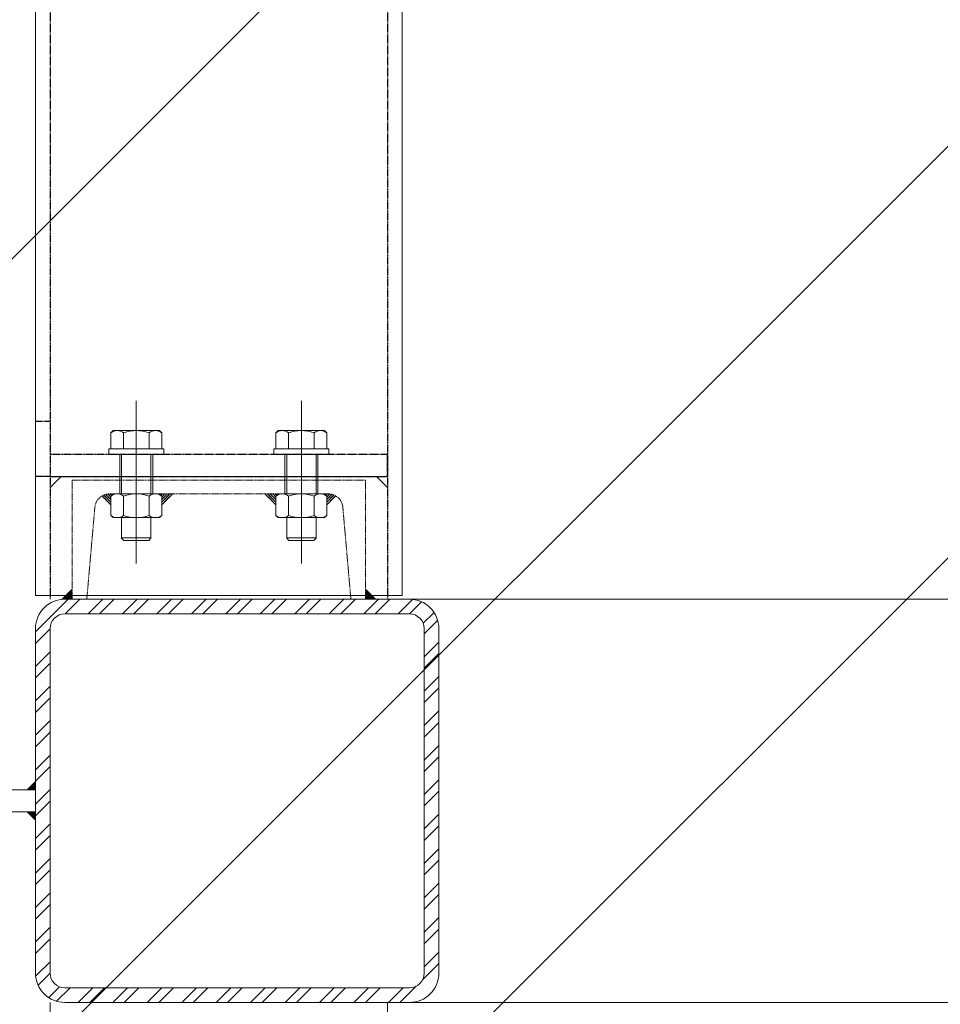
# Model space of a CAD drawing. Header units: inches. Extents: x -647532 to 3008597, y -136987 to 2557681.
# Tile 19 of 153: x 50237 to 50739, y 28451 to 28989. Entities that reach past the tile are written whole.
import ezdxf
from ezdxf import colors
from ezdxf.entities.mleader import LeaderData, LeaderLine
from ezdxf.enums import TextEntityAlignment as Align
from ezdxf.math import Vec2, Vec3

# ---------------------------------------------------------------- set-up
doc = ezdxf.new("R2010")
doc.units = ezdxf.units.IN
doc.header["$MEASUREMENT"] = 0
for name, pattern in [('a_base _85_a_base _85_WEST PTB LVL 2 - FACADE$0$CENTER', [50.8, 31.75, -6.35, 6.35, -6.35]), ('a_base _85_a_base _85_WEST PTB LVL 2 - FACADE$0$DASHED', [0.75, 0.5, -0.25]), ('a_base _85_a_base _85_WEST PTB LVL 2 - FACADE$0$HIDDEN', [0.375, 0.25, -0.125]), ('BIAL-IT1I-KGD-001-IN-DWG-141 LEVEL 2 - OVERALL FIRE EXIT PLAN$0$CENTER', [2, 1.25, -0.25, 0.25, -0.25]), ('BIAL-IT1I-KGD-001-IN-DWG-141 LEVEL 2 - OVERALL FIRE EXIT PLAN$0$DASHED', [0.75, 0.5, -0.25]), ('BIAL-IT1I-KGD-001-IN-DWG-141 LEVEL 2 - OVERALL FIRE EXIT PLAN$0$HIDDEN', [9.525, 6.35, -3.175])]:
    doc.linetypes.add(name, pattern=pattern)
doc.layers.add('ARCH', color=8, linetype='Continuous')
for name, color, linetype, lineweight in [('FURN', 8, 'Continuous', 5), ('FURN-HATCH', 8, 'Continuous', 5), ('HAT', 8, 'Continuous', 5), ('YD-EXTERNAL 1', 8, 'Continuous', 5), ('YD-EXTERNAL 4', 8, 'Continuous', 5)]:
    doc.layers.add(name, color=color, linetype=linetype, lineweight=lineweight)
doc.styles.add('ARIAL', font='arial.ttf')
doc.styles.get("Standard").update_dxf_attribs({"font": 'arial.ttf'})

# ---------------------------------------------------------------- blocks, each defined once
blk = doc.blocks.new('BIAL-IT1I-KGD-001-IN-DWG-141 LEVEL 2 - OVERALL FIRE EXIT PLAN$0$CW LAYOUT')
for p, q in [((112, 408.76), (7888, 408.76)), ((7888, 208.76), (7888, 408.76)), ((7823, 394.76), (7829, 400.76)), ((7798, 366.37), (7799.25, 367.62)), ((7798, 341.15), (7798, 366.37)), ((7799.25, 367.62), (7808, 367.62)), ((7808, 368.76), (7811, 368.76)), ((7808, 338.76), (7808, 368.76)), ((7811, 368.76), (7811, 338.76)), ((7832.5, 366.37), (7833.75, 367.62)), ((7832.5, 341.15), (7832.5, 366.37)), ((7844.25, 367.62), (7833.75, 367.62)), ((7845.5, 366.37), (7844.25, 367.62)), ((7845.5, 341.15), (7845.5, 366.37)), ((7799.25, 360.69), (7808, 360.69)), ((7844.25, 360.69), (7833.75, 360.69)), ((7845.5, 361.76), (7856.75, 361.76)), ((7856.5, 345.76), (7856.5, 361.76)), ((7858, 360.51), (7856.75, 361.76)), ((7858, 347.01), (7858, 360.51)), ((7799.25, 346.83), (7808, 346.83)), ((7844.25, 346.83), (7833.75, 346.83)), ((7845.5, 345.76), (7856.75, 345.76)), ((7856.75, 345.76), (7858, 347.01)), ((7798, 341.15), (7799.25, 339.9)), ((7799.25, 339.9), (7808, 339.9)), ((7811, 338.76), (7808, 338.76)), ((7832.5, 341.15), (7833.75, 339.9)), ((7844.25, 339.9), (7833.75, 339.9)), ((7845.5, 341.15), (7844.25, 339.9)), ((7798, 276.37), (7799.25, 277.62)), ((7798, 276.37), (7798, 251.15)), ((7799.25, 277.62), (7808, 277.62)), ((7811, 278.76), (7808, 278.76)), ((7808, 278.76), (7808, 248.76)), ((7811, 248.76), (7811, 278.76)), ((7832.5, 276.37), (7833.75, 277.62)), ((7832.5, 276.37), (7832.5, 251.15)), ((7844.25, 277.62), (7833.75, 277.62)), ((7845.5, 276.37), (7844.25, 277.62)), ((7845.5, 276.37), (7845.5, 251.15)), ((7799.25, 270.69), (7808, 270.69)), ((7844.25, 270.69), (7833.75, 270.69)), ((7845.5, 271.76), (7856.75, 271.76)), ((7856.5, 271.76), (7856.5, 255.76)), ((7856.75, 271.76), (7858, 270.51)), ((7858, 270.51), (7858, 257.01)), ((7799.25, 256.83), (7808, 256.83)), ((7844.25, 256.83), (7833.75, 256.83)), ((7845.5, 255.76), (7856.75, 255.76)), ((7858, 257.01), (7856.75, 255.76)), ((7798, 251.15), (7799.25, 249.9)), ((7799.25, 249.9), (7808, 249.9)), ((7808, 248.76), (7811, 248.76)), ((7832.5, 251.15), (7833.75, 249.9)), ((7844.25, 249.9), (7833.75, 249.9)), ((7845.5, 251.15), (7844.25, 249.9)), ((7823, 222.76), (7829, 216.76)), ((7888, 208.76), (112, 208.76))]:
    blk.add_line(p, q)
at = {"linetype": 'BIAL-IT1I-KGD-001-IN-DWG-141 LEVEL 2 - OVERALL FIRE EXIT PLAN$0$DASHED', "lineweight": -3}
for p, q in [((110, 400.76), (7890, 400.76)), ((7823, 400.76), (7811, 400.76)), ((7811, 400.76), (7811, 216.76)), ((7823, 216.76), (7823, 400.76)), ((110, 216.76), (7890, 216.76)), ((7793, 216.76), (7793, 208.76)), ((7811, 216.76), (7823, 216.76)), ((7823, 216.76), (7823, 208.76))]:
    blk.add_line(p, q, dxfattribs=at)
at = {"linetype": 'BIAL-IT1I-KGD-001-IN-DWG-141 LEVEL 2 - OVERALL FIRE EXIT PLAN$0$DASHED'}
for p, q in [((7825, 228.76), (7825, 388.76)), ((7825, 388.76), (7890, 388.76)), ((7890, 388.76), (7890, 380.78)), ((7890, 380.78), (7839.8, 376.38)), ((7832.5, 368.41), (7832.5, 249.11)), ((7839.8, 241.14), (7890, 236.74)), ((7890, 236.74), (7890, 228.76)), ((7890, 228.76), (7825, 228.76))]:
    blk.add_line(p, q, dxfattribs=at)
at = {"linetype": 'BIAL-IT1I-KGD-001-IN-DWG-141 LEVEL 2 - OVERALL FIRE EXIT PLAN$0$HIDDEN'}
for p, q in [((7837.09, 367.62), (7833.14, 371.56)), ((7838.5, 367.62), (7833.62, 372.5)), ((7834.26, 367.62), (7832.5, 369.37)), ((7833.3, 367.16), (7832.5, 367.96)), ((7835.67, 367.62), (7832.78, 370.51)), ((7811, 362.76), (7832.5, 362.76)), ((7811, 361.76), (7832.5, 361.76)), ((7811, 345.76), (7832.5, 345.76)), ((7811, 344.76), (7832.5, 344.76)), ((7833.3, 340.36), (7832.5, 339.56)), ((7838.5, 339.9), (7832.5, 333.9)), ((7837.09, 339.9), (7832.5, 335.32)), ((7835.67, 339.9), (7832.5, 336.73)), ((7834.26, 339.9), (7832.5, 338.15)), ((7838.5, 277.62), (7832.5, 283.62)), ((7837.09, 277.62), (7832.5, 282.2)), ((7835.67, 277.62), (7832.5, 280.79)), ((7834.26, 277.62), (7832.5, 279.37)), ((7833.3, 277.16), (7832.5, 277.96)), ((7811, 272.76), (7832.5, 272.76)), ((7811, 271.76), (7832.5, 271.76)), ((7811, 255.76), (7832.5, 255.76)), ((7811, 254.76), (7832.5, 254.76)), ((7833.3, 250.36), (7832.5, 249.56)), ((7834.26, 249.9), (7832.5, 248.15)), ((7835.67, 249.9), (7832.78, 247.01)), ((7837.09, 249.9), (7833.14, 245.96)), ((7838.5, 249.9), (7833.62, 245.02))]:
    blk.add_line(p, q, dxfattribs=at)
at = {"linetype": 'BIAL-IT1I-KGD-001-IN-DWG-141 LEVEL 2 - OVERALL FIRE EXIT PLAN$0$CENTER', "ltscale": 0.5}
for p, q in [((7781.83, 353.76), (7870.44, 353.76)), ((7781.83, 263.76), (7870.44, 263.76))]:
    blk.add_line(p, q, dxfattribs=at)
at = {"linetype": 'BIAL-IT1I-KGD-001-IN-DWG-141 LEVEL 2 - OVERALL FIRE EXIT PLAN$0$DASHED'}
for centre, start, end in [((7840.5, 368.41), 95, 180), ((7840.5, 249.11), 180, 265)]:
    blk.add_arc(centre, 8, start, end, dxfattribs=at)
for centre, radius, start, end in [((7803.42, 364.15), 5.42, 140.3167, 219.6833), ((7837.92, 364.15), 5.42, 140.3167, 219.6833), ((7840.08, 364.15), 5.42, 320.3167, 39.6833), ((7817.83, 353.76), 19.82, 159.5452, 200.4548), ((7852.33, 353.76), 19.82, 159.5452, 200.4548), ((7825.67, 353.76), 19.82, 339.5452, 20.4548), ((7803.42, 343.37), 5.42, 140.3167, 219.6833), ((7837.92, 343.37), 5.42, 140.3167, 219.6833), ((7840.08, 343.37), 5.42, 320.3167, 39.6833), ((7803.42, 274.15), 5.42, 140.3167, 219.6833), ((7837.92, 274.15), 5.42, 140.3167, 219.6833), ((7840.08, 274.15), 5.42, 320.3167, 39.6833), ((7817.83, 263.76), 19.82, 159.5452, 200.4548), ((7852.33, 263.76), 19.82, 159.5452, 200.4548), ((7825.67, 263.76), 19.82, 339.5452, 20.4548), ((7803.42, 253.37), 5.42, 140.3167, 219.6833), ((7837.92, 253.37), 5.42, 140.3167, 219.6833), ((7840.08, 253.37), 5.42, 320.3167, 39.6833)]:
    blk.add_arc(centre, radius, start, end)
for points in [[(7890, 388.76), (7884, 388.76), (7890, 394.76)], [(7890, 228.76), (7890.13, 222.76), (7884, 228.76)]]:
    blk.add_solid(points)
blk = doc.blocks.new('_TagSlot')
at = {"color": 0, "linetype": 'ByBlock', "lineweight": -2, "transparency": 16777216}
for p, q in [((-4, 4), (4, 4)), ((-4, -4), (4, -4))]:
    blk.add_line(p, q, dxfattribs=at)
for centre, start, end in [((-4, 0), 90, 270), ((4, 0), 270, 90)]:
    blk.add_arc(centre, 4, start, end, dxfattribs=at)
at = {"layer": 'FURN', "color": 0, "transparency": 16777216, "style": 'ARIAL'}
blk.add_attdef('M-01', text='', height=2.5, dxfattribs=at).set_placement((0, -1.5), align=Align.CENTER)
blk = doc.blocks.new('_DotSmall')
at = {"color": 0, "linetype": 'ByBlock', "const_width": 0.5}
blk.add_lwpolyline([(-0.0625, 0, 1), (0.0625, 0, 1)], format="xyb", close=True, dxfattribs=at)
blk = doc.blocks.new('ARCH')
at = {"layer": 'HAT'}
h = blk.add_hatch(dxfattribs=at)
h.set_pattern_fill('ANSI32', color=256, scale=50)
h.set_pattern_definition([(45, (76894.55, 12639.06), (-336.7596, 336.7596), []), (45, (77119.05, 12639.06), (-336.7596, 336.7596), [])])
h.paths.add_polyline_path([(54520.606, 30779.057), (54520.606, 20892.366), (50121.851, 20892.366), (50121.851, 36450.363), (53690.606, 36450.363), (53690.606, 35062.363), (53955.606, 35062.363), (53955.606, 30779.057)])
at = {"layer": 'YD-EXTERNAL 4', "linetype": 'Continuous'}
h = blk.add_hatch(dxfattribs=at)
h.set_pattern_fill('A_BASE__85_A_BASE__85_AN_5E', color=256, style=0, pattern_type=2)
h.set_pattern_definition([(45, (50152.304, 27389.87), (-9.39561, 9.39561), []), (45, (50152.304, 27396.133), (-9.39561, 9.39561), [])])
h.paths.add_polyline_path([(50245.61, 28468.366, 0.4142136), (50261.61, 28452.366), (50449.61, 28452.366, 0.4142136), (50465.61, 28468.366), (50465.61, 28656.366, 0.4142136), (50449.61, 28672.366), (50261.61, 28672.366, 0.4142136), (50245.61, 28656.366)])
h.paths.add_polyline_path([(50261.61, 28460.366, -0.4142136), (50253.61, 28468.366), (50253.61, 28656.366, -0.4142136), (50261.61, 28664.366), (50449.61, 28664.366, -0.4142136), (50457.61, 28656.366), (50457.61, 28468.366, -0.4142136), (50449.61, 28460.366)], flags=0)
for points in [[(50245.61, 28568.366), (50245.61, 28573.366), (50240.61, 28568.366)], [(50245.61, 28556.366), (50240.61, 28556.366), (50245.61, 28551.366)]]:
    blk.add_hatch(color=256, dxfattribs=at).paths.add_polyline_path(points)
at = {"layer": 'YD-EXTERNAL 4', "linetype": 'a_base _85_a_base _85_WEST PTB LVL 2 - FACADE$0$DASHED'}
for p, q in [((50253.61, 36452.366), (50253.61, 28672.366)), ((50437.61, 36452.366), (50437.61, 28672.366)), ((50253.61, 28769.366), (50245.61, 28769.366)), ((50437.61, 28739.366), (50245.61, 28739.366))]:
    blk.add_line(p, q, dxfattribs=at)
at = {"layer": 'YD-EXTERNAL 4', "linetype": 'a_base _85_a_base _85_WEST PTB LVL 2 - FACADE$0$CENTER'}
for p, q in [((50300.61, 28780.537), (50300.61, 28691.923)), ((50390.61, 28780.537), (50390.61, 28691.923))]:
    blk.add_line(p, q, dxfattribs=at)
at = {"layer": 'YD-EXTERNAL 4', "linetype": 'Continuous'}
for p, q in [((50288.004, 28764.366), (50286.754, 28763.116)), ((50286.754, 28763.116), (50286.754, 28754.366)), ((50313.217, 28764.366), (50288.004, 28764.366)), ((50293.682, 28763.116), (50293.682, 28754.366)), ((50307.539, 28763.116), (50307.539, 28754.366)), ((50313.217, 28764.366), (50314.467, 28763.116)), ((50314.467, 28763.116), (50314.467, 28754.366)), ((50378.004, 28764.366), (50376.754, 28763.116)), ((50376.754, 28763.116), (50376.754, 28754.366)), ((50378.004, 28764.366), (50403.217, 28764.366)), ((50383.682, 28763.116), (50383.682, 28754.366)), ((50397.539, 28763.116), (50397.539, 28754.366)), ((50403.217, 28764.366), (50404.467, 28763.116)), ((50404.467, 28763.116), (50404.467, 28754.366)), ((50288.004, 28729.866), (50286.754, 28728.616)), ((50286.754, 28718.116), (50286.754, 28728.616)), ((50313.217, 28729.866), (50288.004, 28729.866)), ((50293.682, 28718.116), (50293.682, 28728.616)), ((50307.539, 28718.116), (50307.539, 28728.616)), ((50313.217, 28729.866), (50314.467, 28728.616)), ((50314.467, 28718.116), (50314.467, 28728.616)), ((50378.004, 28729.866), (50376.754, 28728.616)), ((50376.754, 28718.116), (50376.754, 28728.616)), ((50378.004, 28729.866), (50403.217, 28729.866)), ((50383.682, 28718.116), (50383.682, 28728.616)), ((50397.539, 28718.116), (50397.539, 28728.616)), ((50403.217, 28729.866), (50404.467, 28728.616)), ((50404.467, 28718.116), (50404.467, 28728.616)), ((50288.004, 28716.866), (50286.754, 28718.116)), ((50313.217, 28716.866), (50288.004, 28716.866)), ((50292.61, 28716.866), (50292.61, 28705.616)), ((50308.61, 28716.866), (50308.61, 28705.616)), ((50313.217, 28716.866), (50314.467, 28718.116)), ((50378.004, 28716.866), (50376.754, 28718.116)), ((50378.004, 28716.866), (50403.217, 28716.866)), ((50382.61, 28716.866), (50382.61, 28705.616)), ((50398.61, 28716.866), (50398.61, 28705.616)), ((50403.217, 28716.866), (50404.467, 28718.116)), ((50308.61, 28705.866), (50292.61, 28705.866)), ((50382.61, 28705.866), (50398.61, 28705.866)), ((50293.86, 28704.366), (50292.61, 28705.616)), ((50307.36, 28704.366), (50293.86, 28704.366)), ((50308.61, 28705.616), (50307.36, 28704.366)), ((50382.61, 28705.616), (50383.86, 28704.366)), ((50383.86, 28704.366), (50397.36, 28704.366)), ((50397.36, 28704.366), (50398.61, 28705.616)), ((50245.61, 28674.366), (50445.61, 28674.366)), ((50130.61, 28568.366), (50245.61, 28568.366)), ((50130.61, 28556.366), (50245.61, 28556.366)), ((50253.61, 28452.366), (50253.61, 20674.366)), ((50437.61, 28452.366), (50437.61, 20674.366))]:
    blk.add_line(p, q, dxfattribs=at)
at = {"layer": 'YD-EXTERNAL 4', "linetype": 'a_base _85_a_base _85_WEST PTB LVL 2 - FACADE$0$HIDDEN'}
for p, q in [((50291.61, 28751.366), (50291.61, 28729.866)), ((50292.61, 28751.366), (50292.61, 28729.866)), ((50308.61, 28751.366), (50308.61, 28729.866)), ((50309.61, 28751.366), (50309.61, 28729.866)), ((50381.61, 28751.366), (50381.61, 28729.866)), ((50382.61, 28751.366), (50382.61, 28729.866)), ((50398.61, 28751.366), (50398.61, 28729.866)), ((50399.61, 28751.366), (50399.61, 28729.866)), ((50286.754, 28723.866), (50281.874, 28728.746)), ((50286.754, 28725.28), (50282.812, 28729.222)), ((50286.754, 28726.694), (50283.861, 28729.586)), ((50286.754, 28728.108), (50284.997, 28729.866)), ((50287.207, 28729.069), (50286.411, 28729.866)), ((50314.013, 28729.069), (50314.81, 28729.866)), ((50314.467, 28723.866), (50320.467, 28729.866)), ((50314.467, 28725.28), (50319.053, 28729.866)), ((50314.467, 28726.694), (50317.638, 28729.866)), ((50314.467, 28728.108), (50316.224, 28729.866)), ((50376.754, 28723.866), (50370.754, 28729.866)), ((50376.754, 28725.28), (50372.168, 28729.866)), ((50376.754, 28726.694), (50373.582, 28729.866)), ((50376.754, 28728.108), (50374.997, 28729.866)), ((50377.207, 28729.069), (50376.411, 28729.866)), ((50404.013, 28729.069), (50404.81, 28729.866)), ((50404.467, 28728.108), (50406.224, 28729.866)), ((50404.467, 28726.694), (50407.359, 28729.586)), ((50404.467, 28725.28), (50408.409, 28729.222)), ((50404.467, 28723.866), (50409.347, 28728.746)), ((52752.846, 28672.366), (50440.846, 28672.366)), ((52752.846, 28452.366), (50440.846, 28452.366))]:
    blk.add_line(p, q, dxfattribs=at)
at = {"layer": 'YD-EXTERNAL 4', "linetype": 'Continuous', "flags": 128}
blk.add_lwpolyline([(50245.61, 28674.366), (50245.61, 36450.366), (50445.61, 36450.366), (50445.61, 28674.366)], dxfattribs=at)
for points in [[(50285.61, 28754.366), (50285.61, 28751.366), (50315.61, 28751.366), (50315.61, 28754.366)], [(50405.61, 28754.366), (50405.61, 28751.366), (50375.61, 28751.366), (50375.61, 28754.366)]]:
    blk.add_lwpolyline(points, close=True, dxfattribs=at)
at = {"layer": 'YD-EXTERNAL 4', "linetype": 'a_base _85_a_base _85_WEST PTB LVL 2 - FACADE$0$DASHED', "flags": 128}
blk.add_lwpolyline([(50437.61, 28751.366), (50253.61, 28751.366)], dxfattribs=at)
at = {"layer": 'YD-EXTERNAL 4', "linetype": 'Continuous', "flags": 128}
for points in [[(50449.61, 28452.366), (50261.61, 28452.366, -0.4142136), (50245.61, 28468.366), (50245.61, 28656.366, -0.4142136), (50261.61, 28672.366), (50449.61, 28672.366, -0.4142136), (50465.61, 28656.366), (50465.61, 28468.366, -0.4142136)], [(50449.61, 28460.366), (50261.61, 28460.366, -0.4142136), (50253.61, 28468.366), (50253.61, 28656.366, -0.4142136), (50261.61, 28664.366), (50449.61, 28664.366, -0.4142136), (50457.61, 28656.366), (50457.61, 28468.366, -0.4142136)]]:
    blk.add_lwpolyline(points, format="xyb", close=True, dxfattribs=at)
at = {"layer": 'YD-EXTERNAL 4', "linetype": 'Continuous'}
for centre, radius, start, end in [((50290.218, 28758.941), 5.425, 50.31666, 129.68334), ((50300.61, 28744.541), 19.825, 69.54522, 110.45478), ((50311.003, 28758.941), 5.425, 50.31666, 129.68334), ((50380.218, 28758.941), 5.425, 50.31666, 129.68334), ((50390.61, 28744.541), 19.825, 69.54522, 110.45478), ((50401.003, 28758.941), 5.425, 50.31666, 129.68334), ((50290.218, 28724.441), 5.425, 50.31666, 129.68334), ((50300.61, 28710.041), 19.825, 69.54522, 110.45478), ((50311.003, 28724.441), 5.425, 50.31666, 129.68334), ((50380.218, 28724.441), 5.425, 50.31666, 129.68334), ((50390.61, 28710.041), 19.825, 69.54522, 110.45478), ((50401.003, 28724.441), 5.425, 50.31666, 129.68334), ((50290.218, 28722.291), 5.425, 230.31666, 309.68334), ((50300.61, 28736.691), 19.825, 249.54522, 290.45478), ((50311.003, 28722.291), 5.425, 230.31666, 309.68334), ((50380.218, 28722.291), 5.425, 230.31666, 309.68334), ((50390.61, 28736.691), 19.825, 249.54522, 290.45478), ((50401.003, 28722.291), 5.425, 230.31666, 309.68334)]:
    blk.add_arc(centre, radius, start, end, dxfattribs=at)
at = {"layer": 'YD-EXTERNAL 1', "rotation": 269.9999999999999}
blk.add_blockref('BIAL-IT1I-KGD-001-IN-DWG-141 LEVEL 2 - OVERALL FIRE EXIT PLAN$0$CW LAYOUT', (50036.85, 36562.363), dxfattribs=at)
at = {"layer": 'FURN-HATCH', "linetype": 'Continuous'}
ml = blk.add_multileader_block('Standard', dxfattribs=at)
ml.set_content('_TagSlot', color=256, scale=-11.71875)
ml.set_attribute('M-01', 'VNR1', width=0)
ml.set_leader_properties(color=256, linetype='ByLayer', lineweight=-1)
ml.set_arrow_properties(name='DOTSMALL')
ml.build(insert=Vec2(0, 0))
ml.multileader.update_dxf_attribs({"dogleg_length": 115.809, "arrow_head_size": 28.235})
ctx = ml.context
ctx.base_point, ctx.char_height, ctx.arrow_head_size, ctx.landing_gap_size, ctx.plane_origin = Vec3(101476.346, 52296.962), 200, 28.235, 4, Vec3(100757.024, 52076.672)
notes = []
notes.append((ctx, [(0, (0, 0, 0), (0, 0), (1, 0), 1, [])]))
ctx.block.insert, ctx.block.rotation, ctx.block.scale = Vec3(101570.096, 52296.962), 3.1415927, Vec3(-11.71875, 11.71875, 11.71875)
ml = blk.add_multileader_block('Standard', dxfattribs=at)
ml.set_content('_TagSlot', color=256, scale=-11.71875)
ml.set_attribute('M-01', 'VNR1', width=0)
ml.set_leader_properties(color=256, linetype='ByLayer', lineweight=-1)
ml.set_arrow_properties(name='DOTSMALL')
ml.build(insert=Vec2(0, 0))
ml.multileader.update_dxf_attribs({"dogleg_length": 115.809, "arrow_head_size": 28.235})
ctx = ml.context
ctx.base_point, ctx.char_height, ctx.arrow_head_size, ctx.landing_gap_size, ctx.plane_origin = Vec3(97954.669, 52254.917), 200, 28.235, 4, Vec3(97235.347, 52034.627)
notes.append((ctx, [(0, (0, 0, 0), (0, 0), (1, 0), 1, [])]))
ctx.block.insert, ctx.block.rotation, ctx.block.scale = Vec3(98048.419, 52254.917), 3.1415927, Vec3(-11.71875, 11.71875, 11.71875)
ml = blk.add_multileader_block('Standard', dxfattribs=at)
ml.set_content('_TagSlot', color=256, scale=-11.71875)
ml.set_attribute('M-01', 'VNR1', width=0)
ml.set_leader_properties(color=256, linetype='ByLayer', lineweight=-1)
ml.set_arrow_properties(name='DOTSMALL')
ml.build(insert=Vec2(0, 0))
ml.multileader.update_dxf_attribs({"dogleg_length": 115.809, "arrow_head_size": 28.235})
ctx = ml.context
ctx.base_point, ctx.char_height, ctx.arrow_head_size, ctx.landing_gap_size, ctx.plane_origin = Vec3(99751.234, 51693.272), 200, 28.235, 4, Vec3(99031.911, 51472.982)
notes.append((ctx, [(0, (0, 0, 0), (0, 0), (1, 0), 1, [])]))
ctx.block.insert, ctx.block.rotation, ctx.block.scale = Vec3(99844.984, 51693.272), 3.1415927, Vec3(-11.71875, 11.71875, 11.71875)
for ctx, leaders in notes:
    for number, flags, end, landing, length, lines in leaders:
        leader = LeaderData()
        leader.index, (leader.has_last_leader_line, leader.has_dogleg_vector, leader.attachment_direction) = number, flags
        leader.last_leader_point, leader.dogleg_vector, leader.dogleg_length = Vec3(end), Vec3(landing), length
        for number, points, colour, breaks in lines:
            line = LeaderLine()
            line.index, line.vertices, line.color, line.breaks = number, Vec3.list(points), colors.encode_raw_color(colour), breaks
            leader.lines.append(line)
        ctx.leaders.append(leader)

msp = doc.modelspace()

# ---------------------------------------------------------------- block references
at = {"layer": 'ARCH'}
msp.add_blockref('ARCH', (0, 0), dxfattribs=at)

doc.saveas('drawing.dxf')
